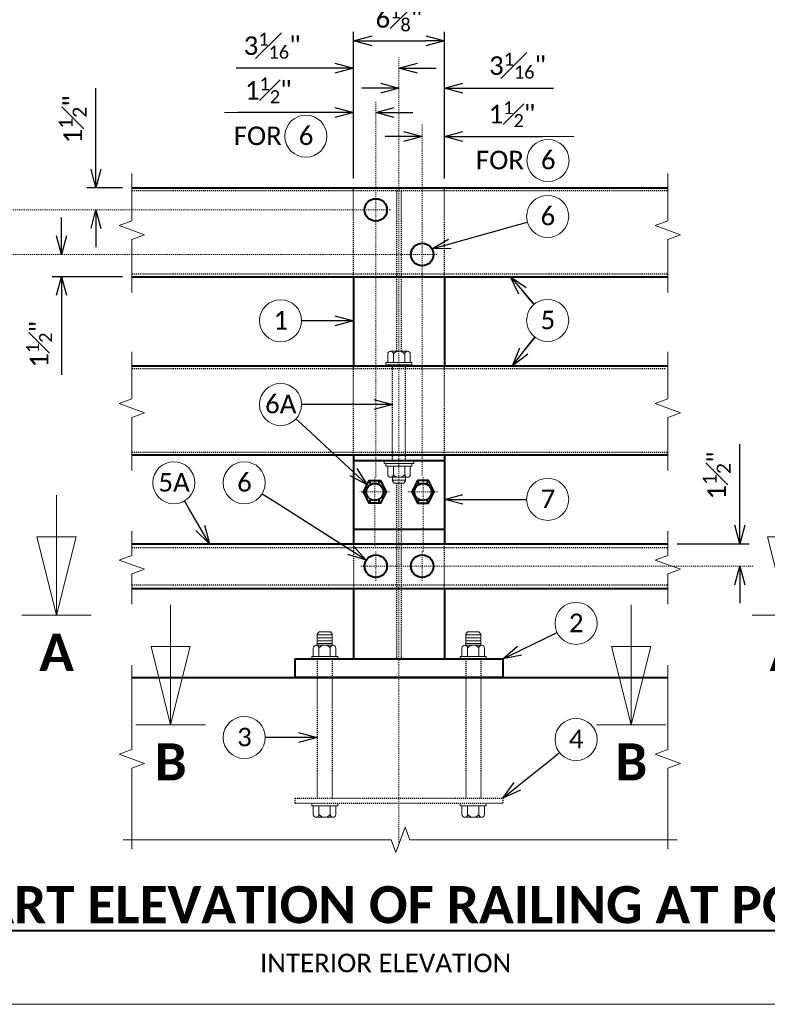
# Model space of a CAD drawing. Extents: x -497 to 705, y 46 to 361.
# Tile 5 of 18: x 173 to 249, y 46 to 145. Entities that reach past the tile are written whole.
import ezdxf
from ezdxf import colors
from ezdxf.entities.mleader import LeaderData, LeaderLine
from ezdxf.enums import TextEntityAlignment as Align
from ezdxf.math import Vec2, Vec3

# ---------------------------------------------------------------- set-up
doc = ezdxf.new("R2010")
doc.units = 0
doc.header["$MEASUREMENT"] = 0
doc.linetypes.add('Wisdot2', pattern=[0.125, 0.0625, -0.0625])
doc.linetypes.add('Wisdot4', pattern=[0.28125, 0.125, -0.0625, 0.03125, -0.0625])
for name, color, linetype, lineweight in [('B_ANNO', 7, 'Continuous', 18), ('B_ANNO_BREAK', 7, 'Continuous', 18), ('B_ANNO_DIM', 7, 'Continuous', 18), ('B_ANNO_SYMB', 7, 'Continuous', 18), ('B_ANNO_TEXT', 7, 'Continuous', 18), ('B_ANNO_TEXT_TITLE', 7, 'Continuous', 40), ('B_CNTR', 1, 'Wisdot4', 18), ('B_CONC_PPT', 12, 'Continuous', 40), ('B_DETAIL_HIDDEN', 7, 'Wisdot2', 25), ('B_DETAIL_OBJ', 7, 'Continuous', 40), ('B_STEEL_BOLT', 3, 'Continuous', 18)]:
    doc.layers.add(name, color=color, linetype=linetype, lineweight=lineweight)
doc.layers.add('B_ANNO_NOPLOT', color=47, linetype='Continuous', lineweight=18, plot=False)
doc.styles.add('Annotative', font='calibri.ttf', dxfattribs={"height": 0.0625})
doc.styles.get("Standard").update_dxf_attribs({"font": 'calibri.ttf'})
doc.styles.add('Title', font='calibrib.ttf', dxfattribs={"height": 0.125})
doc.dimstyles.new('Annotative', dxfattribs={"dimscale": 0, "dimtxt": 0.0625, "dimasz": 0.0625, "dimexe": 0.03125, "dimexo": 0.03125, "dimgap": 0.03125, "dimtad": 1, "dimdec": 3, "dimzin": 3, "dimdsep": 46, "dimlunit": 4, "dimtxsty": 'Standard', "dimblk": 'OPEN30', "dimcen": 0.03125, "dimaunit": 1, "dimadec": 0, "dimazin": 3, "dimtfac": 0.75, "dimtdec": 3, "dimtofl": 0, "dimtmove": 0, "dimatfit": 3, "dimldrblk": 'OPEN30', "dimfxl": 1, "dimtfill": 1, "dimfrac": 1, "dimtolj": 1, "dimtzin": 0, "dimarcsym": 0})

# ---------------------------------------------------------------- blocks, each defined once
blk = doc.blocks.new('_Open30')
at = {"color": 0, "linetype": 'ByBlock', "lineweight": -2}
for p, q in [((-1, 0.268), (0, 0)), ((0, 0), (-1, -0.268)), ((0, 0), (-1, 0))]:
    blk.add_line(p, q, dxfattribs=at)
blk = doc.blocks.new('*D173')
at = {"layer": 'B_ANNO_DIM', "color": 0, "lineweight": -2, "transparency": 16777216}
for p, q in [((277.315, 87.718), (275.44, 87.718)), ((283.315, 87.718), (291.359, 87.718))]:
    blk.add_line(p, q, dxfattribs=at)
at = {"layer": 'Defpoints', "color": 0, "transparency": 16777216}
for p in [(279.19, 87.718), (281.44, 87.718), (281.44, 87.718)]:
    blk.add_point(p, dxfattribs=at)
at = {"layer": 'B_ANNO_DIM', "color": 0, "lineweight": -2, "transparency": 16777216, "xscale": 1.875, "yscale": 1.875, "zscale": 1.875}
blk.add_blockref('_Open30', (279.19, 87.718), dxfattribs=at)
at = {"layer": 'B_ANNO_DIM', "color": 0, "lineweight": -2, "transparency": 16777216, "xscale": 1.875, "yscale": 1.875, "zscale": 1.875, "rotation": 180}
blk.add_blockref('_Open30', (281.44, 87.718), dxfattribs=at)
at = {"layer": 'B_ANNO_DIM', "color": 0, "transparency": 16777216, "insert": (288.274, 89.976), "char_height": 1.875, "width": 10.31554, "attachment_point": 5}
blk.add_mtext('\\A1;1{\\H0.7x;\\S1#2;}"', dxfattribs=at)
blk = doc.blocks.new('AnonymousCell28')
at = {"layer": 'B_DETAIL_HIDDEN', "ltscale": 0.5}
for p, q in [((-0.648, -4.454), (-0.648, 5.287)), ((0.67, -4.454), (0.67, 5.287))]:
    blk.add_line(p, q, dxfattribs=at)
at = {"layer": 'B_STEEL_BOLT'}
for p, q in [((-1.129, 6.385), (-1.129, 5.523)), ((0.866, 6.67), (-0.844, 6.67)), ((-0.559, 6.385), (-0.559, 5.523)), ((0.582, 6.386), (0.582, 5.523)), ((1.151, 6.386), (1.151, 5.523)), ((1.318, 5.527), (-1.319, 5.527)), ((-1.319, 5.527), (-1.319, 5.287)), ((-1.319, 5.287), (1.318, 5.287)), ((1.318, 5.527), (1.318, 5.287)), ((-1.498, -4.694), (-1.498, -4.454)), ((-1.498, -4.454), (1.497, -4.454)), ((-1.498, -4.694), (1.497, -4.694)), ((-1.319, -4.933), (-1.319, -4.694)), ((1.318, -4.933), (-1.319, -4.933)), ((-1.129, -5.792), (-1.129, -4.929)), ((-0.559, -5.792), (-0.559, -4.929)), ((0.582, -5.792), (0.582, -4.929)), ((1.151, -5.792), (1.151, -4.929)), ((1.318, -4.933), (1.318, -4.694)), ((1.497, -4.694), (1.497, -4.454)), ((0.866, -6.076), (-0.844, -6.076)), ((-0.648, -6.431), (-0.648, -6.076)), ((0.67, -6.371), (-0.648, -6.371)), ((-0.48, -6.671), (-0.648, -6.431)), ((0.479, -6.671), (-0.48, -6.671)), ((0.479, -6.671), (0.67, -6.431)), ((0.67, -6.431), (0.67, -6.076))]:
    blk.add_line(p, q, dxfattribs=at)
for centre, radius, start, end in [((-0.844, 6.385), 0.285, 0.09964, 179.9007), ((0.011, 5.957), 0.713, 36.91366, 143.11022), ((0.866, 6.385), 0.285, 0.09964, 179.9007), ((-0.844, -5.791), 0.285, 180.0993, 359.90036), ((0.011, -5.364), 0.713, 216.88978, 323.08634), ((0.866, -5.792), 0.285, 180.0993, 359.90036)]:
    blk.add_arc(centre, radius, start, end, dxfattribs=at)
for p in [(-0.001, 5.287), (-0.001, -4.694)]:
    blk.add_point(p, dxfattribs=at)
blk = doc.blocks.new('AnonymousCell34')
at = {"layer": 'B_DETAIL_HIDDEN', "ltscale": 0.5}
for p, q in [((-0.741, 6.641), (-0.741, -7.422)), ((0.765, 6.641), (0.765, -7.422))]:
    blk.add_line(p, q, dxfattribs=at)
at = {"layer": 'B_STEEL_BOLT'}
for p, q in [((-0.573, 9.368), (-0.741, 9.128)), ((-0.741, 9.128), (-0.741, 8.023)), ((0.765, 9.068), (-0.741, 9.068)), ((0.573, 9.368), (-0.573, 9.368)), ((0.573, 9.368), (0.765, 9.128)), ((0.765, 9.128), (0.765, 8.024)), ((0.867, 8.024), (-0.844, 8.023)), ((0.765, 8.774), (-0.741, 8.774)), ((0.765, 8.479), (-0.741, 8.479)), ((0.765, 8.184), (-0.741, 8.184)), ((-1.129, 7.739), (-1.129, 6.876)), ((-0.559, 7.739), (-0.559, 6.876)), ((0.582, 7.739), (0.582, 6.877)), ((1.152, 7.739), (1.152, 6.877)), ((1.318, 6.88), (-1.318, 6.88)), ((-1.318, 6.88), (-1.318, 6.641)), ((-1.318, 6.641), (1.318, 6.641)), ((1.318, 6.88), (1.318, 6.641)), ((-1.318, -8.224), (-1.318, -7.984)), ((1.318, -8.224), (-1.318, -8.224)), ((-1.129, -9.082), (-1.129, -8.22)), ((-0.559, -9.082), (-0.559, -8.22)), ((0.582, -9.083), (0.582, -8.22)), ((1.152, -9.083), (1.152, -8.22)), ((1.318, -8.224), (1.318, -7.984)), ((0.867, -9.367), (-0.844, -9.367))]:
    blk.add_line(p, q, dxfattribs=at)
for centre, radius, start, end in [((-0.844, 7.739), 0.285, 0.09964, 179.9007), ((0.012, 7.311), 0.713, 36.91366, 143.11022), ((0.867, 7.739), 0.285, 0.09964, 179.9007), ((-0.844, -9.082), 0.285, 180.0993, 359.90036), ((0.012, -8.654), 0.713, 216.88978, 323.08634), ((0.867, -9.082), 0.285, 180.0993, 359.90036)]:
    blk.add_arc(centre, radius, start, end, dxfattribs=at)
blk = doc.blocks.new('*U104')
at = {"layer": 'B_ANNO', "lineweight": 13}
for p, q in [((0, 6.353), (0, 1.5)), ((-0.79125, 4.665), (0.79125, 4.665)), ((0, 1.5), (-0.79125, 4.665)), ((0.79125, 4.665), (0, 1.5)), ((1.404, 1.5), (-1.404, 1.5))]:
    blk.add_line(p, q, dxfattribs=at)
at = {"style": 'Title'}
blk.add_attdef('A', text='', height=1.5, dxfattribs=at).set_placement((0, 0), align=Align.MIDDLE_CENTER)
blk = doc.blocks.new('*D105')
at = {"layer": 'B_ANNO_DIM', "color": 0, "lineweight": -2, "transparency": 16777216}
for p, q in [((245.832, 94.195), (245.832, 102.388)), ((239.485, 92.32), (246.77, 92.32)), ((245.832, 88.195), (245.832, 86.32))]:
    blk.add_line(p, q, dxfattribs=at)
at = {"layer": 'Defpoints', "color": 0, "transparency": 16777216}
for p in [(238.547, 92.32), (245.832, 92.32), (245.832, 90.07)]:
    blk.add_point(p, dxfattribs=at)
at = {"layer": 'B_ANNO_DIM', "color": 0, "lineweight": -2, "transparency": 16777216, "xscale": 1.875, "yscale": 1.875, "zscale": 1.875}
for p, rotation in [((245.832, 92.32), 270), ((245.832, 90.07), 90)]:
    blk.add_blockref('_Open30', p, dxfattribs=dict(at, rotation=rotation))
at = {"layer": 'B_ANNO_DIM', "color": 0, "transparency": 16777216, "insert": (243.48, 99.229), "char_height": 1.875, "attachment_point": 5, "rotation": 90, "bg_fill": 3, "box_fill_scale": 1.25, "bg_fill_color": 256, "bg_fill_true_color": 13158600, "bg_fill_transparency": 0}
blk.add_mtext('\\A1;1{\\H0.75x;\\S1#2;}"', dxfattribs=at)
blk = doc.blocks.new('*D107')
at = {"layer": 'B_ANNO_DIM', "color": 0, "lineweight": -2, "transparency": 16777216}
for p, q in [((180.749, 130.195), (180.749, 138.388)), ((183.428, 128.32), (179.811, 128.32)), ((180.749, 124.195), (180.749, 122.32))]:
    blk.add_line(p, q, dxfattribs=at)
at = {"layer": 'Defpoints', "color": 0, "transparency": 16777216}
for p in [(180.749, 128.32), (184.365, 128.32), (180.749, 126.07)]:
    blk.add_point(p, dxfattribs=at)
at = {"layer": 'B_ANNO_DIM', "color": 0, "lineweight": -2, "transparency": 16777216, "xscale": 1.875, "yscale": 1.875, "zscale": 1.875}
for p, rotation in [((180.749, 128.32), 270), ((180.749, 126.07), 90)]:
    blk.add_blockref('_Open30', p, dxfattribs=dict(at, rotation=rotation))
at = {"layer": 'B_ANNO_DIM', "color": 0, "transparency": 16777216, "insert": (178.396, 135.229), "char_height": 1.875, "attachment_point": 5, "rotation": 90, "bg_fill": 3, "box_fill_scale": 1.25, "bg_fill_color": 256, "bg_fill_true_color": 13158600, "bg_fill_transparency": 0}
blk.add_mtext('\\A1;1{\\H0.75x;\\S1#2;}"', dxfattribs=at)
blk = doc.blocks.new('*D108')
at = {"layer": 'B_ANNO_DIM', "color": 0, "lineweight": -2, "transparency": 16777216}
for p, q in [((177.262, 123.445), (177.262, 125.32)), ((183.428, 119.32), (176.325, 119.32)), ((177.262, 117.445), (177.262, 109.401))]:
    blk.add_line(p, q, dxfattribs=at)
at = {"layer": 'Defpoints', "color": 0, "transparency": 16777216}
for p in [(177.262, 121.57), (177.262, 119.32), (184.365, 119.32)]:
    blk.add_point(p, dxfattribs=at)
at = {"layer": 'B_ANNO_DIM', "color": 0, "lineweight": -2, "transparency": 16777216, "xscale": 1.875, "yscale": 1.875, "zscale": 1.875}
for p, rotation in [((177.262, 121.57), 270), ((177.262, 119.32), 90)]:
    blk.add_blockref('_Open30', p, dxfattribs=dict(at, rotation=rotation))
at = {"layer": 'B_ANNO_DIM', "color": 0, "transparency": 16777216, "insert": (175.004, 112.485), "char_height": 1.875, "attachment_point": 5, "rotation": 90, "bg_fill": 3, "box_fill_scale": 1.25, "bg_fill_color": 256, "bg_fill_true_color": 13158600, "bg_fill_transparency": 0}
blk.add_mtext('\\A1;1{\\H0.7x;\\S1#2;}"', dxfattribs=at)
blk = doc.blocks.new('*D109')
at = {"layer": 'B_ANNO_DIM', "color": 0, "lineweight": -2, "transparency": 16777216}
for p, q in [((206.771, 129.257), (206.771, 144.089)), ((215.959, 129.257), (215.959, 144.089)), ((208.646, 143.151), (214.084, 143.151))]:
    blk.add_line(p, q, dxfattribs=at)
at = {"layer": 'Defpoints', "color": 0, "transparency": 16777216}
for p in [(215.959, 143.151), (206.771, 128.32), (215.959, 128.32)]:
    blk.add_point(p, dxfattribs=at)
at = {"layer": 'B_ANNO_DIM', "color": 0, "lineweight": -2, "transparency": 16777216, "xscale": 1.875, "yscale": 1.875, "zscale": 1.875, "rotation": 180}
blk.add_blockref('_Open30', (206.771, 143.151), dxfattribs=at)
at = {"layer": 'B_ANNO_DIM', "color": 0, "lineweight": -2, "transparency": 16777216, "xscale": 1.875, "yscale": 1.875, "zscale": 1.875}
blk.add_blockref('_Open30', (215.959, 143.151), dxfattribs=at)
at = {"layer": 'B_ANNO_DIM', "color": 0, "transparency": 16777216, "insert": (211.365, 145.433), "char_height": 1.875, "attachment_point": 5, "bg_fill": 3, "box_fill_scale": 1.25, "bg_fill_color": 256, "bg_fill_true_color": 13158600, "bg_fill_transparency": 0}
blk.add_mtext('\\A1;6{\\H0.7x;\\S1#8;}"', dxfattribs=at)
blk = doc.blocks.new('*D176')
at = {"layer": 'B_ANNO_DIM', "color": 0, "lineweight": -2, "transparency": 16777216}
for p, q in [((274.971, 92.598), (273.096, 92.598)), ((283.315, 92.598), (292.482, 92.598))]:
    blk.add_line(p, q, dxfattribs=at)
at = {"layer": 'Defpoints', "color": 0, "transparency": 16777216}
for p in [(276.846, 92.598), (281.44, 92.598), (281.44, 92.598)]:
    blk.add_point(p, dxfattribs=at)
at = {"layer": 'B_ANNO_DIM', "color": 0, "lineweight": -2, "transparency": 16777216, "xscale": 1.875, "yscale": 1.875, "zscale": 1.875}
blk.add_blockref('_Open30', (276.846, 92.598), dxfattribs=at)
at = {"layer": 'B_ANNO_DIM', "color": 0, "lineweight": -2, "transparency": 16777216, "xscale": 1.875, "yscale": 1.875, "zscale": 1.875, "rotation": 180}
blk.add_blockref('_Open30', (281.44, 92.598), dxfattribs=at)
at = {"layer": 'B_ANNO_DIM', "color": 0, "transparency": 16777216, "insert": (288.836, 94.878), "char_height": 1.875, "attachment_point": 5, "bg_fill": 3, "box_fill_scale": 1.25, "bg_fill_color": 256, "bg_fill_true_color": 13158600, "bg_fill_transparency": 0}
blk.add_mtext('\\A1;3{\\H0.7x;\\S1#16;}"', dxfattribs=at)
blk = doc.blocks.new('*D172')
at = {"layer": 'B_ANNO_DIM', "color": 0, "lineweight": -2, "transparency": 16777216}
for p, q in [((270.377, 90.132), (260.56, 90.132)), ((276.377, 90.132), (278.252, 90.132))]:
    blk.add_line(p, q, dxfattribs=at)
at = {"layer": 'Defpoints', "color": 0, "transparency": 16777216}
for p in [(272.252, 90.132), (272.252, 90.132), (274.502, 90.132)]:
    blk.add_point(p, dxfattribs=at)
at = {"layer": 'B_ANNO_DIM', "color": 0, "lineweight": -2, "transparency": 16777216, "xscale": 1.875, "yscale": 1.875, "zscale": 1.875}
blk.add_blockref('_Open30', (272.252, 90.132), dxfattribs=at)
at = {"layer": 'B_ANNO_DIM', "color": 0, "lineweight": -2, "transparency": 16777216, "xscale": 1.875, "yscale": 1.875, "zscale": 1.875, "rotation": 180}
blk.add_blockref('_Open30', (274.502, 90.132), dxfattribs=at)
at = {"layer": 'B_ANNO_DIM', "color": 0, "transparency": 16777216, "insert": (263.645, 92.39), "char_height": 1.875, "width": 10.31554, "attachment_point": 5}
blk.add_mtext('\\A1;1{\\H0.7x;\\S1#2;}"', dxfattribs=at)
blk = doc.blocks.new('*D174')
at = {"layer": 'B_ANNO_DIM', "color": 0, "lineweight": -2, "transparency": 16777216}
for p, q in [((270.377, 94.614), (260.39, 94.614)), ((278.721, 94.614), (280.596, 94.614))]:
    blk.add_line(p, q, dxfattribs=at)
at = {"layer": 'Defpoints', "color": 0, "transparency": 16777216}
for p in [(272.252, 94.614), (272.252, 94.614), (276.846, 94.614)]:
    blk.add_point(p, dxfattribs=at)
at = {"layer": 'B_ANNO_DIM', "color": 0, "lineweight": -2, "transparency": 16777216, "xscale": 1.875, "yscale": 1.875, "zscale": 1.875}
blk.add_blockref('_Open30', (272.252, 94.614), dxfattribs=at)
at = {"layer": 'B_ANNO_DIM', "color": 0, "lineweight": -2, "transparency": 16777216, "xscale": 1.875, "yscale": 1.875, "zscale": 1.875, "rotation": 180}
blk.add_blockref('_Open30', (276.846, 94.614), dxfattribs=at)
at = {"layer": 'B_ANNO_DIM', "color": 0, "transparency": 16777216, "insert": (264.036, 96.894), "char_height": 1.875, "attachment_point": 5, "bg_fill": 3, "box_fill_scale": 1.25, "bg_fill_color": 256, "bg_fill_true_color": 13158600, "bg_fill_transparency": 0}
blk.add_mtext('\\A1;3{\\H0.7x;\\S1#16;}"', dxfattribs=at)
blk = doc.blocks.new('Nnumber in circle')
at = {"layer": 'B_ANNO_SYMB'}
blk.add_circle((0, 0), 2.127, dxfattribs=at)
at = {"layer": 'B_ANNO_TEXT', "style": 'Annotative'}
blk.add_attdef('#', text='', height=1.875, dxfattribs=at).set_placement((0.021, -0.889, -0.842), align=Align.CENTER)
blk = doc.blocks.new('*U145')
at = {"layer": 'B_ANNO_NOPLOT', "flags": 128}
blk.add_lwpolyline([(0, 356.518), (0, 671.518), (404.91, 671.518), (404.91, 655.087), (472.5, 655.087), (472.5, 407.143), (395.713, 407.143), (395.713, 356.518)], close=True, dxfattribs=at)
at = {"layer": 'B_ANNO_TEXT', "style": 'Annotative'}
for tag, p in [('PAINT#', (394.389, 410.574)), ('PAINTNAME', (404.982, 410.582))]:
    blk.add_attdef(tag, p, '', height=1.875, dxfattribs=at)
blk = doc.blocks.new('*U156')
at = {"layer": 'B_ANNO_NOPLOT', "flags": 128}
blk.add_lwpolyline([(0, 0), (0, 315), (404.9096, 315), (404.9096, 298.569), (472.5, 298.569), (472.5, 50.6245), (395.7134, 50.6245), (395.7134, 0)], close=True, dxfattribs=at)
at = {"layer": 'B_ANNO_TEXT', "style": 'Annotative'}
blk.add_attdef('SHT#3', (165.4662, 79.1104), '', height=1.875, dxfattribs=at)
blk = doc.blocks.new('INS_RAILNY3_BASE')
at = {"layer": 'B_ANNO_BREAK', "flags": 128}
for points in [[(249.84625, 71.95236), (249.84625, 77.31215), (251.13493, 77.78119), (248.55756, 78.71928), (249.84625, 79.18832), (249.84625, 83.95986)], [(304.02847, 71.95236), (304.02847, 77.31215), (305.31716, 77.78119), (302.73979, 78.71928), (304.02847, 79.18832), (304.02847, 83.95986)], [(249.84625, 53.95236), (249.84625, 59.31215), (251.13493, 59.78119), (248.55756, 60.71928), (249.84625, 61.18832), (249.84625, 65.95986)], [(304.02847, 53.95236), (304.02847, 59.31215), (305.31716, 59.78119), (302.73979, 60.71928), (304.02847, 61.18832), (304.02847, 65.95986)], [(249.84625, 40.42698), (249.84625, 43.49651), (251.13493, 43.96555), (248.55756, 44.90364), (249.84625, 45.37268), (249.84625, 47.812)], [(304.02847, 40.42698), (304.02847, 43.49651), (305.31716, 43.96555), (302.73979, 44.90364), (304.02847, 45.37268), (304.02847, 47.812)], [(249.84625, 15.68925), (249.84625, 23.8714), (251.13493, 24.34045), (248.55756, 25.27853), (249.84625, 25.74758), (249.84625, 34.27118)], [(304.02847, 15.68925), (304.02847, 23.8714), (305.31716, 24.34045), (302.73979, 25.27853), (304.02847, 25.74758), (304.02847, 34.27118)], [(248.97402, 16.6178), (276.06806, 16.6178), (276.5371, 15.32911), (277.47519, 17.90648), (277.94423, 16.6178), (304.97384, 16.6178)]]:
    blk.add_lwpolyline(points, dxfattribs=at)
at = {"layer": 'B_ANNO_DIM'}
for p, q in [((260.56031, 90.13215), (259.23107, 90.13215)), ((294.53357, 87.71825), (291.35894, 87.71825))]:
    blk.add_line(p, q, dxfattribs=at)
at = {"layer": 'B_ANNO_NOPLOT', "flags": 128}
blk.add_lwpolyline([(0, 0), (0, 315), (404.90958, 315), (404.90958, 298.56895), (472.5, 298.56895), (472.5, 50.62451), (395.71344, 50.62451), (395.71344, 0)], close=True, dxfattribs=at)
at = {"layer": 'B_CNTR'}
for p, q in [((276.84625, 16.40052), (276.84625, 95.70115)), ((274.5025, 53.29239), (274.5025, 91.20082)), ((279.19, 53.43578), (279.19, 88.97139)), ((235.92298, 80.2891), (276.0025, 80.2891)), ((280.69, 75.7891), (235.91867, 75.7891)), ((274.40875, 46.33831), (274.40875, 53.2891)), ((279.28375, 45.76477), (279.28375, 53.2891)), ((275.90875, 51.7891), (272.90875, 51.7891)), ((277.78375, 51.7891), (280.78375, 51.7891)), ((274.5025, 42.7891), (274.5025, 45.7891)), ((279.19, 42.7891), (279.19, 45.7891)), ((273.0025, 44.2891), (312.66913, 44.2891))]:
    blk.add_line(p, q, dxfattribs=at)
at = {"layer": 'B_CONC_PPT'}
blk.add_line((249.84625, 33.0391), (304.02847, 33.0391), dxfattribs=at)
at = {"layer": 'B_DETAIL_HIDDEN', "ltscale": 0.5}
for p, q in [((249.84625, 82.25785), (304.02847, 82.25785)), ((272.2525, 73.5391), (272.2525, 82.5391)), ((276.61187, 82.5391), (276.61187, 66.01106)), ((277.08062, 82.5391), (277.08062, 66.01113)), ((281.44, 73.5391), (281.44, 82.5391)), ((249.84625, 73.82035), (304.02847, 73.82035)), ((249.84625, 64.25785), (303.84625, 64.25785)), ((249.84625, 55.82035), (304.02847, 55.82035)), ((276.61187, 52.6706), (276.61187, 34.9141)), ((277.08062, 52.6706), (277.08062, 34.9141)), ((249.84625, 46.1641), (304.02847, 46.1641)), ((272.2525, 46.5391), (272.2525, 42.0391)), ((281.44, 42.0391), (281.44, 46.5391)), ((249.84625, 42.4141), (304.02847, 42.4141))]:
    blk.add_line(p, q, dxfattribs=at)
at = {"layer": 'B_DETAIL_HIDDEN'}
for p, q in [((272.2525, 55.5391), (272.2525, 64.5391)), ((281.44, 55.5391), (281.44, 64.5391))]:
    blk.add_line(p, q, dxfattribs=at)
at = {"layer": 'B_DETAIL_HIDDEN', "ltscale": 0.5, "flags": 128}
blk.add_lwpolyline([(266.34625, 20.8516), (287.34625, 20.8516), (287.34625, 20.2891), (266.34625, 20.2891), (266.34625, 20.8516)], dxfattribs=at)
at = {"layer": 'B_DETAIL_OBJ'}
for p, q in [((249.84625, 82.5391), (304.02847, 82.5391)), ((249.84625, 73.5391), (304.02847, 73.5391)), ((272.2525, 73.5391), (272.2525, 64.5391)), ((281.44, 73.5391), (281.44, 64.5391)), ((249.84625, 64.5391), (304.02847, 64.5391)), ((249.84625, 55.5391), (304.02847, 55.5391)), ((272.2525, 55.5391), (272.2525, 46.5391)), ((272.2525, 54.9766), (281.44, 54.9766)), ((281.44, 55.5391), (281.44, 46.5391)), ((274.02664, 52.56736), (273.84625, 52.92926)), ((274.79086, 52.56736), (274.97125, 52.92926)), ((278.90164, 52.56736), (278.72125, 52.92926)), ((279.66586, 52.56736), (279.84625, 52.92926)), ((273.54174, 51.7891), (273.26859, 51.7891)), ((275.5489, 51.7891), (275.27575, 51.7891)), ((278.14359, 51.7891), (278.41674, 51.7891)), ((280.15075, 51.7891), (280.4239, 51.7891)), ((273.84625, 50.64895), (274.02369, 51.0123)), ((274.97125, 50.64895), (274.79381, 51.0123)), ((278.72125, 50.64895), (278.89869, 51.0123)), ((279.84625, 50.64895), (279.66881, 51.0123)), ((272.2525, 48.0391), (281.44, 48.0391)), ((249.84625, 46.5391), (304.02847, 46.5391)), ((249.84625, 42.0391), (304.02847, 42.0391)), ((272.2525, 42.0391), (272.2525, 34.9141)), ((281.44, 42.0391), (281.44, 34.9141))]:
    blk.add_line(p, q, dxfattribs=at)
at = {"layer": 'B_DETAIL_OBJ', "flags": 128}
for points in [[(275.5489, 51.7891), (274.97125, 50.64895), (273.84625, 50.64895), (273.26859, 51.7891), (273.84625, 52.92926), (274.97125, 52.92926), (275.5489, 51.7891)], [(278.14359, 51.7891), (278.72125, 50.64895), (279.84625, 50.64895), (280.4239, 51.7891), (279.84625, 52.92926), (278.72125, 52.92926), (278.14359, 51.7891)], [(266.34625, 34.9141), (287.34625, 34.9141), (287.34625, 33.0391), (266.34625, 33.0391), (266.34625, 34.9141)]]:
    blk.add_lwpolyline(points, dxfattribs=at)
at = {"layer": 'B_DETAIL_OBJ'}
for centre, radius in [((274.5025, 80.2891), 1.13831), ((279.19, 75.7891), 1.13831), ((274.40875, 51.7891), 0.867), ((279.28375, 51.7891), 0.867), ((274.5025, 44.2891), 1.13831), ((279.19, 44.2891), 1.13831)]:
    blk.add_circle(centre, radius, dxfattribs=at)
ref = blk.add_blockref('Nnumber in circle', (267.44093, 87.74372))
ref.add_attrib('#', '6', dxfattribs={"layer": 'B_ANNO_DIM', "height": 1.875, "style": 'Annotative'}).set_placement((267.46169, 86.85424, -0.84225), align=Align.CENTER)
ref = blk.add_blockref('Nnumber in circle', (291.91631, 85.29025))
ref.add_attrib('#', '6', dxfattribs={"layer": 'B_ANNO_DIM', "height": 1.875, "style": 'Annotative'}).set_placement((291.93707, 84.40077, -0.84225), align=Align.CENTER)
ref = blk.add_blockref('Nnumber in circle', (291.8802, 79.63503))
ref.add_attrib('#', '6', dxfattribs={"layer": 'B_ANNO_DIM', "height": 1.875, "style": 'Annotative'}).set_placement((291.90096, 78.74555, -0.84225), align=Align.CENTER)
ref = blk.add_blockref('Nnumber in circle', (264.88343, 69.0924))
ref.add_attrib('#', '1', dxfattribs={"layer": 'B_ANNO_DIM', "height": 1.875, "style": 'Annotative'}).set_placement((264.9042, 68.20292, -0.84225), align=Align.CENTER)
ref = blk.add_blockref('Nnumber in circle', (291.8802, 69.12351))
ref.add_attrib('#', '5', dxfattribs={"layer": 'B_ANNO_DIM', "height": 1.875, "style": 'Annotative'}).set_placement((291.90096, 68.23403, -0.84225), align=Align.CENTER)
for name, p in [('AnonymousCell28', (276.84676, 59.34128)), ('AnonymousCell34', (284.34628, 28.27333))]:
    blk.add_blockref(name, p)
ref = blk.add_blockref('Nnumber in circle', (264.88343, 60.62767))
ref.add_attrib('#', '6A', dxfattribs={"layer": 'B_ANNO_DIM', "height": 1.875, "style": 'Annotative'}).set_placement((264.9042, 59.73819, -0.84225), align=Align.CENTER)
ref = blk.add_blockref('Nnumber in circle', (254.09975, 52.71294))
ref.add_attrib('#', '5A', dxfattribs={"layer": 'B_ANNO_DIM', "height": 1.875, "style": 'Annotative'}).set_placement((254.12051, 51.82346, -0.84225), align=Align.CENTER)
ref = blk.add_blockref('Nnumber in circle', (261.21243, 52.71294))
ref.add_attrib('#', '6', dxfattribs={"layer": 'B_ANNO_DIM', "height": 1.875, "style": 'Annotative'}).set_placement((261.23319, 51.82346, -0.84225), align=Align.CENTER)
ref = blk.add_blockref('Nnumber in circle', (291.8802, 51.0391))
ref.add_attrib('#', '7', dxfattribs={"layer": 'B_ANNO_DIM', "height": 1.875, "style": 'Annotative'}).set_placement((291.90096, 50.14963, -0.84225), align=Align.CENTER)
ref = blk.add_blockref('Nnumber in circle', (294.74763, 38.50199))
ref.add_attrib('#', '2', dxfattribs={"layer": 'B_ANNO_DIM', "height": 1.875, "style": 'Annotative'}).set_placement((294.7684, 37.61251, -0.84225), align=Align.CENTER)
at = {"xscale": -1}
blk.add_blockref('AnonymousCell34', (269.34622, 28.27333), dxfattribs=at)
ref = blk.add_blockref('Nnumber in circle', (261.21243, 26.96785))
ref.add_attrib('#', '3', dxfattribs={"layer": 'B_ANNO_DIM', "height": 1.875, "style": 'Annotative'}).set_placement((261.23319, 26.07837, -0.84225), align=Align.CENTER)
ref = blk.add_blockref('Nnumber in circle', (294.74763, 26.76683))
ref.add_attrib('#', '4', dxfattribs={"layer": 'B_ANNO_DIM', "height": 1.875, "style": 'Annotative'}).set_placement((294.7684, 25.87735, -0.84225), align=Align.CENTER)
at = {"layer": 'B_ANNO_DIM', "xscale": 2.5, "yscale": 2.5, "zscale": 2.5}
for p, values in [((242.24277, 35.57171), {'A': 'A'}), ((253.77299, 24.50394), {'A': 'B'})]:
    blk.add_blockref('*U104', p, dxfattribs=at).add_auto_attribs(values)
at = {"layer": 'B_ANNO_DIM', "char_height": 1.875, "width": 136.7166287, "attachment_point": 1, "line_spacing_factor": 0.9, "style": 'Annotative'}
for insert in [(260.148, 88.7232, 0.84225), (284.62338, 86.26972, 0.84225)]:
    blk.add_mtext('\\A1;FOR', dxfattribs=dict(at, insert=insert))
at = {"layer": 'B_ANNO_DIM', "style": 'Annotative'}
for tag, p in [('SHT#1', (80.44055, 79.10726)), ('SHT#2', (19.34454, 48.56442))]:
    blk.add_attdef(tag, p, '', height=1.875, dxfattribs=at)
at = {"layer": 'B_ANNO_TEXT', "insert": (262.80126, 5.11622), "char_height": 1.875, "width": 32.4856774, "attachment_point": 1, "style": 'Annotative'}
blk.add_mtext('\\pxql;INTERIOR ELEVATION', dxfattribs=at)
at = {"layer": 'B_ANNO_TEXT', "style": 'Annotative'}
for tag, p in [('ANGLE', (24.21533, 238.09471)), ('BAR5', (196.45952, 232.93092)), ('BAR1', (81.54814, 208.95516)), ('BAR2', (49.87488, 198.51363)), ('BAR3', (106.91781, 193.75926)), ('BAR4', (251.66592, 186.57306))]:
    blk.add_attdef(tag, p, '', height=1.875, dxfattribs=at)
at = {"layer": 'B_ANNO_TEXT_TITLE', "insert": (225.70449, 11.9484), "char_height": 3.75, "width": 102.9892773, "attachment_point": 1, "style": 'Title'}
blk.add_mtext('\\pxqc;{\\LPART ELEVATION OF RAILING AT POST}', dxfattribs=at)
at = {"layer": 'B_ANNO_DIM'}
dim = blk.add_linear_dim(base=(281.44, 87.71825), p1=(279.19, 87.71825), p2=(281.44, 87.71825), text='1{\\H0.7x;\\S1#2;}"\\X', dimstyle='Annotative', override={"dimtfill": 0}, dxfattribs=at)
dim.commit()
dim.dimension.update_dxf_attribs({"geometry": '*D173', "text_midpoint": (288.27447, 87.71825)})
ml = blk.add_multileader_mtext('Standard', dxfattribs=at)
ml.set_content('', color=256)
ml.set_leader_properties()
ml.set_arrow_properties(name='OPEN30')
ml.build(insert=Vec2(0, 0))
ml.multileader.update_dxf_attribs({"text_right_attachment_type": 3, "dogleg_length": 0.0625, "arrow_head_size": 1.875, "scale": 30})
ctx = ml.context
ctx.base_point, ctx.scale, ctx.char_height, ctx.arrow_head_size, ctx.landing_gap_size, ctx.plane_origin, ctx.plane_x_axis, ctx.plane_y_axis = Vec3(289.83232, 79.0611), 30, 1.875, 1.875, 0.9375, Vec3(281.82733, 76.81765), Vec3(0.96289994, 0.26985868), Vec3(-0.26985868, 0.96289994)
ctx.right_attachment = 3
notes = []
notes.append((ctx, [(0, (1, 1, 0), (288.35896, 78.64818), (0.96289994, 0.26985868), 1.53014, [(0, [(280.17752, 76.35528), (287.65939, 78.45212), (287.84262, 78.50347)], 0, [])])]))
ctx.mtext.insert, ctx.mtext.text_direction, ctx.mtext.rotation, ctx.mtext.flow_direction = Vec3(290.48205, 80.21681), Vec3(0.96289994, 0.26985868), 0.27324626, 5
ml = blk.add_multileader_mtext('Standard', dxfattribs=at)
ml.set_content('', color=256)
ml.set_leader_properties()
ml.set_arrow_properties(name='OPEN30')
ml.build(insert=Vec2(0, 0))
ml.multileader.update_dxf_attribs({"text_right_attachment_type": 3, "dogleg_length": 0.0625, "arrow_head_size": 1.875, "scale": 30})
ctx = ml.context
ctx.base_point, ctx.scale, ctx.char_height, ctx.arrow_head_size, ctx.landing_gap_size, ctx.plane_origin, ctx.plane_x_axis, ctx.plane_y_axis = Vec3(290.50207, 70.74336), 30, 1.875, 1.875, 0.9375, Vec3(285.11505, 77.07527), Vec3(0.64799013, -0.76164873), Vec3(0.76164873, 0.64799013)
ctx.right_attachment = 3
notes.append((ctx, [(0, (1, 1, 0), (289.51055, 71.90879), (0.64799013, -0.76164873), 1.53014, [(0, [(288.12352, 73.5391), (290.50207, 70.74336), (289.51055, 71.90879)], 0, [])])]))
ctx.mtext.insert, ctx.mtext.text_direction, ctx.mtext.rotation, ctx.mtext.flow_direction = Vec3(291.8236, 70.63681), Vec3(0.64799013, -0.76164873), 5.4173316, 5
ml = blk.add_multileader_mtext('Standard', dxfattribs=at)
ml.set_content('', color=256)
ml.set_leader_properties()
ml.set_arrow_properties(name='OPEN30')
ml.build(insert=Vec2(0, 0))
ml.multileader.update_dxf_attribs({"text_right_attachment_type": 3, "dogleg_length": 0.0625, "arrow_head_size": 1.875, "scale": 30})
ctx = ml.context
ctx.base_point, ctx.scale, ctx.char_height, ctx.arrow_head_size, ctx.landing_gap_size, ctx.plane_origin, ctx.plane_x_axis, ctx.plane_y_axis = Vec3(267.01021, 69.0924), 30, 1.875, 1.875, 0.9375, Vec3(275.32363, 69.0924), Vec3(-1, 0), Vec3(0, -1)
ctx.right_attachment = 3
notes.append((ctx, [(0, (1, 1, 0), (267.81866, 69.0924), (-1, 0), 0.80845, [(0, [(272.2525, 69.0924), (267.81866, 69.0924), (267.81866, 69.0924)], 0, [])])]))
ctx.mtext.insert, ctx.mtext.text_direction, ctx.mtext.rotation, ctx.mtext.flow_direction = Vec3(266.07271, 68.1549), Vec3(-1, 0), 3.14159265, 5
ml = blk.add_multileader_mtext('Standard', dxfattribs=at)
ml.set_content('', color=256)
ml.set_leader_properties()
ml.set_arrow_properties(name='OPEN30')
ml.build(insert=Vec2(0, 0))
ml.multileader.update_dxf_attribs({"text_right_attachment_type": 3, "dogleg_length": 0.0625, "arrow_head_size": 1.875, "scale": 30})
ctx = ml.context
ctx.base_point, ctx.scale, ctx.char_height, ctx.arrow_head_size, ctx.landing_gap_size, ctx.plane_origin, ctx.plane_x_axis, ctx.plane_y_axis = Vec3(290.5739, 67.44518), 30, 1.875, 1.875, 0.9375, Vec3(285.4677, 60.88472), Vec3(0.61421188, 0.78914116), Vec3(-0.78914116, 0.61421188)
ctx.right_attachment = 3
notes.append((ctx, [(0, (1, 1, 0), (289.63408, 66.23769), (0.61421188, 0.78914116), 1.53014, [(0, [(288.31935, 64.54852), (290.5739, 67.44518), (289.63408, 66.23769)], 0, [])])]))
ctx.mtext.insert, ctx.mtext.text_direction, ctx.mtext.rotation, ctx.mtext.flow_direction = Vec3(290.40991, 68.76082), Vec3(0.61421188, 0.78914116), 0.90940946, 5
ml = blk.add_multileader_mtext('Standard', dxfattribs=at)
ml.set_content('', color=256)
ml.set_leader_properties()
ml.set_arrow_properties(name='OPEN30')
ml.build(insert=Vec2(0, 0))
ml.multileader.update_dxf_attribs({"text_right_attachment_type": 3, "dogleg_length": 0.0625, "arrow_head_size": 1.875, "scale": 30})
ctx = ml.context
ctx.base_point, ctx.scale, ctx.char_height, ctx.arrow_head_size, ctx.landing_gap_size, ctx.plane_origin, ctx.plane_x_axis, ctx.plane_y_axis = Vec3(267.01021, 60.62767), 30, 1.875, 1.875, 0.9375, Vec3(275.32363, 60.62767), Vec3(-1, 0), Vec3(0, -1)
ctx.right_attachment = 3
notes.append((ctx, [(0, (1, 1, 0), (267.81866, 60.62767), (-1, 0), 0.80845, [(0, [(276.19921, 60.62767), (267.81866, 60.62767), (267.81866, 60.62767)], 0, [])])]))
ctx.mtext.insert, ctx.mtext.text_direction, ctx.mtext.rotation, ctx.mtext.flow_direction = Vec3(266.07271, 59.69017), Vec3(-1, 0), 3.14159265, 5
ml = blk.add_multileader_mtext('Standard', dxfattribs=at)
ml.set_content('', color=256)
ml.set_leader_properties()
ml.set_arrow_properties(name='OPEN30')
ml.build(insert=Vec2(0, 0))
ml.multileader.update_dxf_attribs({"text_right_attachment_type": 3, "dogleg_length": 0.0625, "arrow_head_size": 1.875, "scale": 30})
ctx = ml.context
ctx.base_point, ctx.scale, ctx.char_height, ctx.arrow_head_size, ctx.landing_gap_size, ctx.plane_origin, ctx.plane_x_axis, ctx.plane_y_axis = Vec3(266.44244, 59.18107), 30, 1.875, 1.875, 0.9375, Vec3(272.53649, 53.52638), Vec3(-0.73303781, 0.68018789), Vec3(-0.68018789, -0.73303781)
ctx.right_attachment = 3
notes.append((ctx, [(0, (1, 1, 0), (267.03506, 58.63117), (-0.73303781, 0.68018789), 0.80845, [(0, [(273.63319, 52.50874), (267.03506, 58.63117), (267.03506, 58.63117)], 0, [])])]))
ctx.mtext.insert, ctx.mtext.text_direction, ctx.mtext.rotation, ctx.mtext.flow_direction = Vec3(265.11754, 59.13152), Vec3(-0.73303781, 0.68018789), 2.39357373, 5
ml = blk.add_multileader_mtext('Standard', dxfattribs=at)
ml.set_content('', color=256)
ml.set_leader_properties()
ml.set_arrow_properties(name='OPEN30')
ml.build(insert=Vec2(0, 0))
ml.multileader.update_dxf_attribs({"text_right_attachment_type": 3, "dogleg_length": 0.0625, "arrow_head_size": 1.875, "scale": 30})
ctx = ml.context
ctx.base_point, ctx.scale, ctx.char_height, ctx.arrow_head_size, ctx.landing_gap_size, ctx.plane_origin = Vec3(289.75342, 51.0391), 30, 1.875, 1.875, 0.9375, Vec3(281.44, 51.0391)
ctx.right_attachment = 3
notes.append((ctx, [(0, (1, 1, 0), (288.22328, 51.0391), (1, 0), 1.53014, [(0, [(281.44, 51.0391), (287.49676, 51.0391), (287.68705, 51.0391)], 0, [])])]))
ctx.mtext.insert, ctx.mtext.flow_direction = Vec3(290.69092, 51.9766), 5
ml = blk.add_multileader_mtext('Standard', dxfattribs=at)
ml.set_content('', color=256)
ml.set_leader_properties()
ml.set_arrow_properties(name='OPEN30')
ml.build(insert=Vec2(0, 0))
ml.multileader.update_dxf_attribs({"text_right_attachment_type": 3, "dogleg_length": 0.0625, "arrow_head_size": 1.875, "scale": 30})
ctx = ml.context
ctx.base_point, ctx.scale, ctx.char_height, ctx.arrow_head_size, ctx.landing_gap_size, ctx.plane_origin, ctx.plane_x_axis, ctx.plane_y_axis = Vec3(255.17022, 50.87521), 30, 1.875, 1.875, 0.9375, Vec3(259.35464, 43.69164), Vec3(-0.50333264, 0.86409273), Vec3(-0.86409273, -0.50333264)
ctx.right_attachment = 3
notes.append((ctx, [(0, (1, 1, 0), (255.57714, 50.17663), (-0.50333264, 0.86409273), 0.80845, [(0, [(257.696, 46.5391), (255.57714, 50.17663), (255.57714, 50.17663)], 0, [])])]))
ctx.mtext.insert, ctx.mtext.text_direction, ctx.mtext.rotation, ctx.mtext.flow_direction = Vec3(253.88826, 51.21342), Vec3(-0.50333264, 0.86409273), 2.0982476, 5
ml = blk.add_multileader_mtext('Standard', dxfattribs=at)
ml.set_content('', color=256)
ml.set_leader_properties()
ml.set_arrow_properties(name='OPEN30')
ml.build(insert=Vec2(0, 0))
ml.multileader.update_dxf_attribs({"text_right_attachment_type": 3, "dogleg_length": 0.0625, "arrow_head_size": 1.875, "scale": 30})
ctx = ml.context
ctx.base_point, ctx.scale, ctx.char_height, ctx.arrow_head_size, ctx.landing_gap_size, ctx.plane_origin, ctx.plane_x_axis, ctx.plane_y_axis = Vec3(263.00876, 51.57435), 30, 1.875, 1.875, 0.9375, Vec3(270.03047, 47.12367), Vec3(-0.844624, 0.53535997), Vec3(-0.53535997, -0.844624)
ctx.right_attachment = 3
notes.append((ctx, [(0, (1, 1, 0), (263.69159, 51.14153), (-0.844624, 0.53535997), 0.80845, [(0, [(273.54106, 44.89851), (263.69159, 51.14153), (263.69159, 51.14153)], 0, [])])]))
ctx.mtext.insert, ctx.mtext.text_direction, ctx.mtext.rotation, ctx.mtext.flow_direction = Vec3(261.71502, 51.28441), Vec3(-0.844624, 0.53535997), 2.57665878, 5
ml = blk.add_multileader_mtext('Standard', dxfattribs=at)
ml.set_content('', color=256)
ml.set_leader_properties()
ml.set_arrow_properties(name='OPEN30')
ml.build(insert=Vec2(0, 0))
ml.multileader.update_dxf_attribs({"text_right_attachment_type": 3, "dogleg_length": 0.0625, "arrow_head_size": 1.875, "scale": 30})
ctx = ml.context
ctx.base_point, ctx.scale, ctx.char_height, ctx.arrow_head_size, ctx.landing_gap_size, ctx.plane_origin, ctx.plane_x_axis, ctx.plane_y_axis = Vec3(292.83387, 37.57428), 30, 1.875, 1.875, 0.9375, Vec3(285.35307, 33.94789), Vec3(0.89984575, 0.43620824), Vec3(-0.43620824, 0.89984575)
ctx.right_attachment = 3
notes.append((ctx, [(0, (1, 1, 0), (291.45698, 36.90682), (0.89984575, 0.43620824), 1.53014, [(0, [(287.34625, 34.9141), (290.80322, 36.5899), (290.97445, 36.67291)], 0, [])])]))
ctx.mtext.insert, ctx.mtext.text_direction, ctx.mtext.rotation, ctx.mtext.flow_direction = Vec3(293.26853, 38.82683), Vec3(0.89984575, 0.43620824), 0.45138056, 5
ml = blk.add_multileader_mtext('Standard', dxfattribs=at)
ml.set_content('', color=256)
ml.set_leader_properties()
ml.set_arrow_properties(name='OPEN30')
ml.build(insert=Vec2(0, 0))
ml.multileader.update_dxf_attribs({"text_right_attachment_type": 3, "dogleg_length": 0.0625, "arrow_head_size": 1.875, "scale": 30})
ctx = ml.context
ctx.base_point, ctx.scale, ctx.char_height, ctx.arrow_head_size, ctx.landing_gap_size, ctx.plane_origin, ctx.plane_x_axis, ctx.plane_y_axis = Vec3(263.3392, 26.96785), 30, 1.875, 1.875, 0.9375, Vec3(271.65263, 26.96785), Vec3(-1, 0), Vec3(0, -1)
ctx.right_attachment = 3
notes.append((ctx, [(0, (1, 1, 0), (264.14765, 26.96785), (-1, 0), 0.80845, [(0, [(268.5815, 26.96785), (264.14765, 26.96785), (264.14765, 26.96785)], 0, [])])]))
ctx.mtext.insert, ctx.mtext.text_direction, ctx.mtext.rotation, ctx.mtext.flow_direction = Vec3(262.4017, 26.03035), Vec3(-1, 0), 3.14159265, 5
ml = blk.add_multileader_mtext('Standard', dxfattribs=at)
ml.set_content('', color=256)
ml.set_leader_properties()
ml.set_arrow_properties(name='OPEN30')
ml.build(insert=Vec2(0, 0))
ml.multileader.update_dxf_attribs({"text_right_attachment_type": 3, "dogleg_length": 0.0625, "arrow_head_size": 1.875, "scale": 30})
ctx = ml.context
ctx.base_point, ctx.scale, ctx.char_height, ctx.arrow_head_size, ctx.landing_gap_size, ctx.plane_origin, ctx.plane_x_axis, ctx.plane_y_axis = Vec3(293.08626, 25.43905), 30, 1.875, 1.875, 0.9375, Vec3(286.59205, 20.24885), Vec3(0.78117154, 0.62431644), Vec3(-0.62431644, 0.78117154)
ctx.right_attachment = 3
notes.append((ctx, [(0, (1, 1, 0), (291.89096, 24.48376), (0.78117154, 0.62431644), 1.53014, [(0, [(287.34625, 20.8516), (291.32342, 24.03018), (291.47207, 24.14898)], 0, [])])]))
ctx.mtext.insert, ctx.mtext.text_direction, ctx.mtext.rotation, ctx.mtext.flow_direction = Vec3(293.23331, 26.7567), Vec3(0.78117154, 0.62431644), 0.67425619, 5
for ctx, leaders in notes:
    for number, flags, end, landing, length, lines in leaders:
        leader = LeaderData()
        leader.index, (leader.has_last_leader_line, leader.has_dogleg_vector, leader.attachment_direction) = number, flags
        leader.last_leader_point, leader.dogleg_vector, leader.dogleg_length = Vec3(end), Vec3(landing), length
        for number, points, colour, breaks in lines:
            line = LeaderLine()
            line.index, line.vertices, line.color, line.breaks = number, Vec3.list(points), colors.encode_raw_color(colour), breaks
            leader.lines.append(line)
        ctx.leaders.append(leader)
dim = blk.add_linear_dim(base=(281.44, 97.37071), p1=(272.2525, 82.5391), p2=(281.44, 82.5391), text='6{\\H0.7x;\\S1#8;}"', dimstyle='Annotative', dxfattribs=at)
dim.commit()
dim.dimension.update_dxf_attribs({"geometry": '*D109', "text_midpoint": (276.84625, 99.65208), "insert": (65.48102, -45.78075)})
for base, p1, p2, picture, middle in [((246.2297, 82.5391), (246.2297, 80.2891), (249.84625, 82.5391), '*D107', (243.8773, 89.44812)), ((311.31331, 46.5391), (311.31331, 44.2891), (304.02847, 46.5391), '*D105', (308.9609, 53.44812))]:
    dim = blk.add_linear_dim(base=base, p1=p1, p2=p2, angle=90, dimstyle='Annotative', override={"dimlfac": 0.6666}, dxfattribs=at)
    dim.commit()
    dim.dimension.update_dxf_attribs({"geometry": picture, "text_midpoint": middle, "insert": (65.48102, -45.78075)})
at = {"layer": 'B_ANNO_DIM', "xscale": 2.5, "yscale": 2.5, "zscale": 2.5}
for p, values in [((316.06787, 35.57171), {'A': 'A'}), ((300.32523, 24.50394), {'A': 'B'})]:
    blk.add_blockref('*U104', p, dxfattribs=at).add_auto_attribs(values)
at = {"layer": 'B_ANNO_DIM'}
dim = blk.add_linear_dim(base=(281.44, 92.59756), p1=(276.84625, 92.59756), p2=(281.44, 92.59756), text='3{\\H0.7x;\\S1#16;}"', dimstyle='Annotative', dxfattribs=at)
dim.commit()
dim.dimension.update_dxf_attribs({"geometry": '*D176', "text_midpoint": (288.83603, 94.87843)})
dim = blk.add_linear_dim(base=(242.74325, 73.5391), p1=(242.74325, 75.7891), p2=(249.84625, 73.5391), angle=90, text='1{\\H0.7x;\\S1#2;}"', dimstyle='Annotative', dxfattribs=at)
dim.commit()
dim.dimension.update_dxf_attribs({"geometry": '*D108', "text_midpoint": (240.48517, 66.70463), "insert": (65.48102, -45.78075)})
dim = blk.add_linear_dim(base=(272.2525, 90.13215), p1=(274.5025, 90.13215), p2=(272.2525, 90.13215), angle=180, text='1{\\H0.7x;\\S1#2;}"', dimstyle='Annotative', override={"dimtfill": 0}, dxfattribs=at)
dim.commit()
dim.dimension.update_dxf_attribs({"geometry": '*D172', "text_midpoint": (263.64478, 90.13215), "dimtype": 128})
dim = blk.add_linear_dim(base=(272.2525, 94.61354), p1=(276.84625, 94.61354), p2=(272.2525, 94.61354), angle=180, text='3{\\H0.7x;\\S1#16;}"', dimstyle='Annotative', dxfattribs=at)
dim.commit()
dim.dimension.update_dxf_attribs({"geometry": '*D174', "text_midpoint": (264.03554, 94.61354), "dimtype": 128})

msp = doc.modelspace()

# ---------------------------------------------------------------- block references
msp.add_blockref('INS_RAILNY3_BASE', (-65.481, 45.781))

# ---------------------------------------------------------------- next in the draw order: block references
msp.add_blockref('*U145', (-65.481, -310.738))

# ---------------------------------------------------------------- next in the draw order: block references
at = {"layer": 'B_ANNO_DIM'}
msp.add_blockref('*U156', (-65.481, 45.781), dxfattribs=at)

doc.saveas('drawing.dxf')
